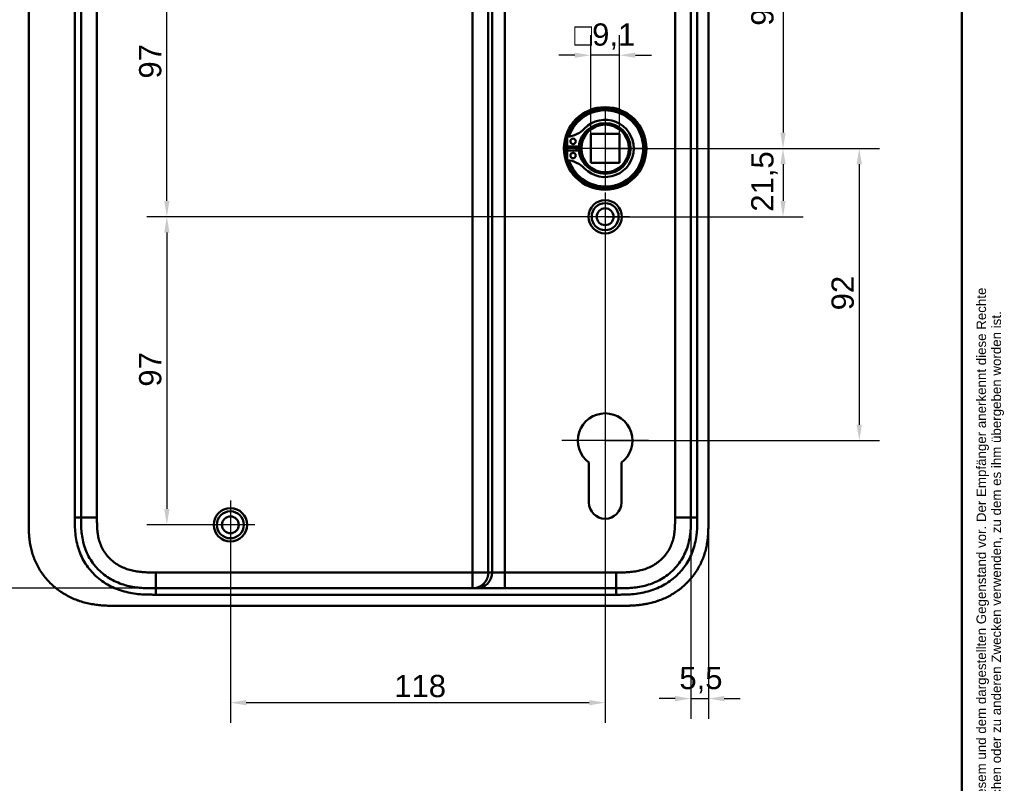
# Model space of a CAD drawing. Header units: millimetres. Extents: x 20 to 833, y 20 to 574.
# Tile 18 of 19: x 523 to 833, y 212 to 452. Entities that reach past the tile are written whole.
import ezdxf
from ezdxf.enums import TextEntityAlignment as Align

# ---------------------------------------------------------------- set-up
doc = ezdxf.new("R2010")
doc.units = ezdxf.units.MM
doc.header["$LTSCALE"] = 2
for name, color, linetype, lineweight in [('Bemaßungen(DIN)', 7, 'Continuous', 25), ('Mittelpunktmarkierung(DIN)', 7, 'Continuous', 25), ('Sichtbare Kanten(DIN)', 7, 'Continuous', 50), ('Sichtbare tangentiale Kanten(DIN)', 7, 'Continuous', 50), ('Skizziergeometrie(DIN)', 7, 'Continuous', 50), ('Symbole(DIN)', 7, 'Continuous', 25)]:
    doc.layers.add(name, color=color, linetype=linetype, lineweight=lineweight)
doc.styles.add('Aktuell-DIN', font='arial.ttf')
doc.styles.add('STANDARD-DIN~0', font='arial.ttf')
doc.styles.add('Textstil10', font='arial.ttf')
doc.styles.add('Textstil41', font='arial.ttf', dxfattribs={"width": 0.8})
doc.styles.add('Textstil83', font='arial.ttf', dxfattribs={"width": 0.8})
doc.dimstyles.new('CAD-LAN', dxfattribs={"dimscale": 2, "dimtxt": 3.5, "dimasz": 2.5, "dimexe": 3.175, "dimexo": 0, "dimgap": 0.8, "dimtad": 1, "dimrnd": 1e-08, "dimtxsty": 'STANDARD-DIN~0', "dimcen": 0.09, "dimdle": 10, "dimclrd": 250, "dimclre": 250, "dimclrt": 250, "dimadec": 0, "dimazin": 2, "dimtfac": 1, "dimtmove": 0, "dimatfit": 3, "dimfxl": 1, "dimtolj": 1, "dimtzin": 0, "dimlwd": 25, "dimlwe": 25, "dimarcsym": 0})

# ---------------------------------------------------------------- blocks, each defined once
blk = doc.blocks.new('Ränder Standardrahmen')
at = {"layer": 'Skizziergeometrie(DIN)', "flags": 128}
blk.add_lwpolyline([(10, 10), (10, 287), (410, 287), (410, 10), (10, 10)], dxfattribs=at)
blk = doc.blocks.new('Schriftfelder Heusser')
at = {"layer": 'Symbole(DIN)', "color": 7, "insert": (293.33, 191.7), "char_height": 1.5, "width": 182.3003, "attachment_point": 1, "rotation": 90, "line_spacing_factor": 0.944221, "style": 'Aktuell-DIN'}
blk.add_mtext('\\fArial|b0|i0;\\H1.5000;Die Schlossfabrik Heusser AG ist Eigentümerin dieses Dokumentes und behält sich alle Rechte an diesem und dem dargestellten Gegenstand vor. Der Empfänger anerkennt diese Rechte\\Pund wird das Dokument nicht ohne schriftliche Ermächtigung der Eigentümerin Dritten zugänglich machen oder zu anderen Zwecken verwenden, zu dem es ihm übergeben worden ist.\\P ', dxfattribs=at)
at = {"layer": 'Symbole(DIN)', "color": 179, "true_color": 0x262659, "style": 'Textstil10'}
blk.add_attdef('ERSTELLUNGSDATUM_001', (217.04, 218.29), '', height=2, dxfattribs=at)
at = {"layer": 'Symbole(DIN)', "color": 179, "true_color": 0x262659}
for tag, height, style, p in [('AUTOR', 2.49, 'Aktuell-DIN', (240.03, 219.26)), ('KONTROLLDATUM', 2, 'Textstil10', (217.42, 215.04)), ('KONTROLLIERT_VON', 2, 'Textstil10', (239.98, 215.05))]:
    blk.add_attdef(tag, text='', height=height, dxfattribs=dict(at, style=style)).set_placement(p, align=Align.MIDDLE_LEFT)
at = {"layer": 'Symbole(DIN)', "color": 7, "style": 'Textstil83', "width": 0.8}
blk.add_attdef('Anfänglicher_Ansichtsmaßstab_001', (281.57, 213.34), '', height=2.3, dxfattribs=at)
at = {"layer": 'Symbole(DIN)', "color": 179, "true_color": 0x262659, "style": 'Textstil10'}
blk.add_attdef('PROJEKT', text='', height=2, dxfattribs=at).set_placement((217.77, 209.72), align=Align.BOTTOM_LEFT)
at = {"layer": 'Symbole(DIN)', "color": 7, "style": 'Textstil41', "width": 0.8}
blk.add_attdef('STATUS', text='', height=5, dxfattribs=at).set_placement((284.53, 195.86), align=Align.MIDDLE_CENTER)
blk = doc.blocks.new('*D8')
at = {"layer": 'Bemaßungen(DIN)', "color": 250, "linetype": 'Continuous', "lineweight": 25, "true_color": 0x3f3f3f, "transparency": 16777216}
for p, q in [((711.22, 507.18), (770.09, 507.18)), ((763.74, 502.18), (763.74, 416.68)), ((707.74, 411.68), (770.09, 411.68))]:
    blk.add_line(p, q, dxfattribs=at)
at = {"layer": 'Bemaßungen(DIN)', "color": 250, "linetype": 'Continuous', "true_color": 0x3f3f3f, "transparency": 16777216}
for points in [[(762.91, 502.18), (764.58, 502.18), (763.74, 507.18)], [(762.91, 416.68), (764.58, 416.68), (763.74, 411.68)]]:
    blk.add_solid(points, dxfattribs=at)
at = {"layer": 'Defpoints', "color": 0, "linetype": 'Continuous', "transparency": 16777216}
for p in [(711.22, 507.18), (707.74, 411.68), (763.74, 411.68)]:
    blk.add_point(p, dxfattribs=at)
at = {"layer": 'Bemaßungen(DIN)', "color": 250, "linetype": 'Continuous', "lineweight": 25, "true_color": 0x3f3f3f, "transparency": 16777216, "insert": (753.73, 450.31), "char_height": 7, "attachment_point": 1, "rotation": 90, "style": 'STANDARD-DIN~0'}
blk.add_mtext('\\A1;95,5', dxfattribs=at)
blk = doc.blocks.new('*D9')
at = {"layer": 'Bemaßungen(DIN)', "color": 250, "linetype": 'Continuous', "lineweight": 25, "true_color": 0x3f3f3f, "transparency": 16777216}
for p, q in [((707.74, 411.68), (770.09, 411.68)), ((763.74, 406.68), (763.74, 395.18)), ((707.74, 390.18), (770.09, 390.18))]:
    blk.add_line(p, q, dxfattribs=at)
at = {"layer": 'Bemaßungen(DIN)', "color": 250, "linetype": 'Continuous', "true_color": 0x3f3f3f, "transparency": 16777216}
for points in [[(762.91, 406.68), (764.58, 406.68), (763.74, 411.68)], [(762.91, 395.18), (764.58, 395.18), (763.74, 390.18)]]:
    blk.add_solid(points, dxfattribs=at)
at = {"layer": 'Defpoints', "color": 0, "linetype": 'Continuous', "transparency": 16777216}
for p in [(707.74, 411.68), (707.74, 390.18), (763.74, 390.18)]:
    blk.add_point(p, dxfattribs=at)
at = {"layer": 'Bemaßungen(DIN)', "color": 250, "linetype": 'Continuous', "lineweight": 25, "true_color": 0x3f3f3f, "transparency": 16777216, "insert": (753.73, 391.75), "char_height": 7, "attachment_point": 1, "rotation": 90, "style": 'STANDARD-DIN~0'}
blk.add_mtext('\\A1;21,5', dxfattribs=at)
blk = doc.blocks.new('*D10')
at = {"layer": 'Bemaßungen(DIN)', "color": 250, "linetype": 'Continuous', "lineweight": 25, "true_color": 0x3f3f3f, "transparency": 16777216}
for p, q in [((707.74, 411.68), (794.09, 411.68)), ((787.74, 406.68), (787.74, 324.68)), ((707.74, 319.68), (794.09, 319.68))]:
    blk.add_line(p, q, dxfattribs=at)
at = {"layer": 'Bemaßungen(DIN)', "color": 250, "linetype": 'Continuous', "true_color": 0x3f3f3f, "transparency": 16777216}
for points in [[(786.91, 406.68), (788.58, 406.68), (787.74, 411.68)], [(786.91, 324.68), (788.58, 324.68), (787.74, 319.68)]]:
    blk.add_solid(points, dxfattribs=at)
at = {"layer": 'Defpoints', "color": 0, "linetype": 'Continuous', "transparency": 16777216}
for p in [(707.74, 411.68), (707.74, 319.68), (787.74, 319.68)]:
    blk.add_point(p, dxfattribs=at)
at = {"layer": 'Bemaßungen(DIN)', "color": 250, "linetype": 'Continuous', "lineweight": 25, "true_color": 0x3f3f3f, "transparency": 16777216, "insert": (779, 360.7), "char_height": 7, "attachment_point": 1, "rotation": 90, "style": 'STANDARD-DIN~0'}
blk.add_mtext('\\A1;92', dxfattribs=at)
blk = doc.blocks.new('*D11')
at = {"layer": 'Bemaßungen(DIN)', "color": 250, "linetype": 'Continuous', "lineweight": 25, "true_color": 0x3f3f3f, "transparency": 16777216}
for p, q in [((589.74, 487.18), (563.39, 487.18)), ((569.74, 395.18), (569.74, 482.18)), ((707.74, 390.18), (563.39, 390.18))]:
    blk.add_line(p, q, dxfattribs=at)
at = {"layer": 'Bemaßungen(DIN)', "color": 250, "linetype": 'Continuous', "true_color": 0x3f3f3f, "transparency": 16777216}
for points in [[(568.91, 482.18), (570.58, 482.18), (569.74, 487.18)], [(568.91, 395.18), (570.58, 395.18), (569.74, 390.18)]]:
    blk.add_solid(points, dxfattribs=at)
at = {"layer": 'Defpoints', "color": 0, "linetype": 'Continuous', "transparency": 16777216}
for p in [(569.74, 487.18), (589.74, 487.18), (707.74, 390.18)]:
    blk.add_point(p, dxfattribs=at)
at = {"layer": 'Bemaßungen(DIN)', "color": 250, "linetype": 'Continuous', "lineweight": 25, "true_color": 0x3f3f3f, "transparency": 16777216, "insert": (561, 433.67), "char_height": 7, "attachment_point": 1, "rotation": 90, "style": 'STANDARD-DIN~0'}
blk.add_mtext('\\A1;97', dxfattribs=at)
blk = doc.blocks.new('*D12')
at = {"layer": 'Bemaßungen(DIN)', "color": 250, "linetype": 'Continuous', "lineweight": 25, "true_color": 0x3f3f3f, "transparency": 16777216}
for p, q in [((707.74, 390.18), (563.39, 390.18)), ((569.74, 385.18), (569.74, 298.18)), ((589.74, 293.18), (563.39, 293.18))]:
    blk.add_line(p, q, dxfattribs=at)
at = {"layer": 'Bemaßungen(DIN)', "color": 250, "linetype": 'Continuous', "true_color": 0x3f3f3f, "transparency": 16777216}
for points in [[(568.91, 385.18), (570.58, 385.18), (569.74, 390.18)], [(568.91, 298.18), (570.58, 298.18), (569.74, 293.18)]]:
    blk.add_solid(points, dxfattribs=at)
at = {"layer": 'Defpoints', "color": 0, "linetype": 'Continuous', "transparency": 16777216}
for p in [(707.74, 390.18), (569.74, 293.18), (589.74, 293.18)]:
    blk.add_point(p, dxfattribs=at)
at = {"layer": 'Bemaßungen(DIN)', "color": 250, "linetype": 'Continuous', "lineweight": 25, "true_color": 0x3f3f3f, "transparency": 16777216, "insert": (561, 336.67), "char_height": 7, "attachment_point": 1, "rotation": 90, "style": 'STANDARD-DIN~0'}
blk.add_mtext('\\A1;97', dxfattribs=at)
blk = doc.blocks.new('*D13')
at = {"layer": 'Bemaßungen(DIN)', "color": 250, "linetype": 'Continuous', "lineweight": 25, "true_color": 0x3f3f3f, "transparency": 16777216}
for p, q in [((707.74, 382.53), (707.74, 230.83)), ((589.74, 285.53), (589.74, 230.83)), ((702.74, 237.18), (594.74, 237.18))]:
    blk.add_line(p, q, dxfattribs=at)
at = {"layer": 'Bemaßungen(DIN)', "color": 250, "linetype": 'Continuous', "true_color": 0x3f3f3f, "transparency": 16777216}
for points in [[(594.74, 238.01), (594.74, 236.35), (589.74, 237.18)], [(702.74, 238.01), (702.74, 236.35), (707.74, 237.18)]]:
    blk.add_solid(points, dxfattribs=at)
at = {"layer": 'Defpoints', "color": 0, "linetype": 'Continuous', "transparency": 16777216}
for p in [(707.74, 382.53), (589.74, 285.53), (589.74, 237.18)]:
    blk.add_point(p, dxfattribs=at)
at = {"layer": 'Bemaßungen(DIN)', "color": 250, "linetype": 'Continuous', "lineweight": 25, "true_color": 0x3f3f3f, "transparency": 16777216, "insert": (641.33, 245.93), "char_height": 7, "attachment_point": 1, "style": 'STANDARD-DIN~0'}
blk.add_mtext('\\A1;118', dxfattribs=at)
blk = doc.blocks.new('*D15')
at = {"layer": 'Bemaßungen(DIN)', "color": 250, "linetype": 'Continuous', "lineweight": 25, "true_color": 0x3f3f3f, "transparency": 16777216}
for p, q in [((734.74, 295.47), (734.74, 232.12)), ((740.24, 294.47), (740.24, 232.12)), ((729.74, 238.47), (724.74, 238.47)), ((734.74, 238.47), (740.24, 238.47)), ((745.24, 238.47), (750.24, 238.47))]:
    blk.add_line(p, q, dxfattribs=at)
at = {"layer": 'Bemaßungen(DIN)', "color": 250, "linetype": 'Continuous', "true_color": 0x3f3f3f, "transparency": 16777216}
for points in [[(729.74, 239.3), (729.74, 237.63), (734.74, 238.47)], [(745.24, 239.3), (745.24, 237.63), (740.24, 238.47)]]:
    blk.add_solid(points, dxfattribs=at)
at = {"layer": 'Defpoints', "color": 0, "linetype": 'Continuous', "transparency": 16777216}
for p in [(734.74, 295.47), (740.24, 294.47), (740.24, 238.47)]:
    blk.add_point(p, dxfattribs=at)
at = {"layer": 'Bemaßungen(DIN)', "color": 250, "linetype": 'Continuous', "lineweight": 25, "true_color": 0x3f3f3f, "transparency": 16777216, "insert": (731.1, 248.45), "char_height": 7, "attachment_point": 1, "style": 'STANDARD-DIN~0'}
blk.add_mtext('\\A1;5,5', dxfattribs=at)
blk = doc.blocks.new('*D16')
at = {"layer": 'Bemaßungen(DIN)', "color": 250, "linetype": 'Continuous', "lineweight": 25, "true_color": 0x3f3f3f, "transparency": 16777216}
for p, q in [((566.28, 507.18), (479.93, 507.18)), ((486.28, 502.18), (486.28, 278.18)), ((566.28, 273.18), (479.93, 273.18))]:
    blk.add_line(p, q, dxfattribs=at)
at = {"layer": 'Bemaßungen(DIN)', "color": 250, "linetype": 'Continuous', "true_color": 0x3f3f3f, "transparency": 16777216}
for points in [[(485.45, 502.18), (487.12, 502.18), (486.28, 507.18)], [(485.45, 278.18), (487.12, 278.18), (486.28, 273.18)]]:
    blk.add_solid(points, dxfattribs=at)
at = {"layer": 'Defpoints', "color": 0, "linetype": 'Continuous', "transparency": 16777216}
for p in [(566.28, 507.18), (486.28, 273.18), (566.28, 273.18)]:
    blk.add_point(p, dxfattribs=at)
at = {"layer": 'Bemaßungen(DIN)', "color": 250, "linetype": 'Continuous', "lineweight": 25, "true_color": 0x3f3f3f, "transparency": 16777216, "insert": (477.53, 382.4), "char_height": 7, "attachment_point": 1, "rotation": 90, "style": 'STANDARD-DIN~0'}
blk.add_mtext('\\A1;234', dxfattribs=at)
blk = doc.blocks.new('*D18')
at = {"layer": 'Bemaßungen(DIN)', "color": 250, "linetype": 'Continuous', "lineweight": 25, "true_color": 0x3f3f3f, "transparency": 16777216}
for p, q in [((703.19, 416.23), (703.19, 447.38)), ((712.29, 416.23), (712.29, 447.38)), ((698.19, 441.03), (693.19, 441.03)), ((712.29, 441.03), (703.19, 441.03)), ((717.29, 441.03), (722.29, 441.03))]:
    blk.add_line(p, q, dxfattribs=at)
at = {"layer": 'Bemaßungen(DIN)', "color": 250, "linetype": 'Continuous', "true_color": 0x3f3f3f, "transparency": 16777216}
for points in [[(698.19, 441.86), (698.19, 440.19), (703.19, 441.03)], [(717.29, 441.86), (717.29, 440.19), (712.29, 441.03)]]:
    blk.add_solid(points, dxfattribs=at)
at = {"layer": 'Defpoints', "color": 0, "linetype": 'Continuous', "transparency": 16777216}
for p in [(703.19, 441.03), (703.19, 416.23), (712.29, 416.23)]:
    blk.add_point(p, dxfattribs=at)
at = {"layer": 'Bemaßungen(DIN)', "color": 250, "linetype": 'Continuous', "lineweight": 25, "true_color": 0x3f3f3f, "transparency": 16777216, "insert": (697.98, 451.04), "char_height": 7, "attachment_point": 1, "style": 'STANDARD-DIN~0'}
blk.add_mtext('\\A1;\\fAIGDT|b0|i0;\\H7.0000;o\\fArial|b0|i0;\\H7.0000;9,1', dxfattribs=at)

msp = doc.modelspace()

# ---------------------------------------------------------------- linework, layer by layer
at = {"layer": 'Mittelpunktmarkierung(DIN)', "linetype": 'Continuous'}
for p, q in [((707.744, 424.181), (707.744, 399.181)), ((720.244, 411.681), (695.244, 411.681)), ((707.744, 397.831), (707.744, 382.531)), ((715.394, 390.181), (700.094, 390.181)), ((707.744, 333.281), (707.744, 309.681)), ((721.344, 319.681), (694.144, 319.681)), ((589.744, 300.831), (589.744, 285.531)), ((597.394, 293.181), (582.094, 293.181))]:
    msp.add_line(p, q, dxfattribs=at)
at = {"layer": 'Sichtbare Kanten(DIN)'}
for p, q in [((526.244, 485.897), (526.244, 294.425)), ((740.244, 294.466), (740.244, 485.897)), ((712.294, 416.231), (703.194, 416.231)), ((703.194, 407.131), (703.194, 416.231)), ((712.294, 416.231), (712.294, 407.131)), ((695.786, 412.298), (695.786, 415.322)), ((699.486, 412.298), (695.786, 412.298)), ((695.786, 411.065), (699.486, 411.065)), ((695.786, 408.041), (695.786, 411.065)), ((712.294, 407.131), (703.194, 407.131)), ((702.644, 300.182), (702.644, 312.757)), ((712.844, 312.757), (712.844, 300.182)), ((665.971, 273.182), (566.282, 273.182)), ((667.147, 273.182), (665.971, 273.182)), ((676.114, 273.182), (667.147, 273.182)), ((711.206, 273.182), (676.114, 273.182)), ((711.217, 273.182), (711.206, 273.182)), ((553.723, 267.681), (712.205, 267.681))]:
    msp.add_line(p, q, dxfattribs=at)
for centre, radius in [((707.744, 411.681), 13), ((707.744, 411.681), 12.5), ((707.744, 411.681), 8), ((707.744, 411.681), 7.5), ((697.636, 413.913), 0.85), ((697.636, 409.45), 0.85), ((707.744, 390.181), 5.25), ((707.744, 390.181), 4.25), ((707.744, 390.181), 2.65), ((589.744, 293.181), 5.25), ((589.744, 293.181), 4.25), ((589.744, 293.181), 2.65)]:
    msp.add_circle(centre, radius, dxfattribs=at)
for centre, radius, start, end in [((707.744, 411.681), 12, 198.17213, 161.82787), ((707.744, 411.681), 9.017, 224.1409, 135.8591), ((695.046, 424.004), 8.678, 274.96705, 315.8591), ((707.01, 411.681), 7.55, 125.6871, 175.31499), ((707.744, 411.681), 12, 175.21102, 184.78898), ((707.744, 411.681), 9, 176.0711, 183.9289), ((707.744, 411.681), 8.2, 153.63056, 206.36944), ((707.01, 411.681), 7.55, 184.68501, 234.3129), ((695.046, 399.359), 8.678, 44.1409, 85.03295), ((707.744, 319.681), 8.6, 306.37412, 233.63044), ((707.744, 300.182), 5.1, 180, 0)]:
    msp.add_arc(centre, radius, start, end, dxfattribs=at)
for points in [[(542.744, 295.466), (542.744, 390.181), (542.744, 484.897)], [(734.744, 484.897), (734.744, 390.181), (734.744, 295.466)]]:
    msp.add_open_spline(points, degree=2, dxfattribs=at)
for points, knots in [([(566.282, 273.182), (565.299, 273.182), (564.315, 273.182), (563.321, 273.217), (562.972, 273.229), (562.631, 273.245), (562.277, 273.266), (561.525, 273.312), (560.811, 273.378), (560.087, 273.473), (559.327, 273.574), (558.576, 273.706), (557.829, 273.876), (557.048, 274.054), (556.278, 274.272), (555.521, 274.534), (554.744, 274.804), (553.982, 275.119), (553.244, 275.482), (552.494, 275.849), (551.767, 276.265), (551.072, 276.727), (550.37, 277.193), (549.698, 277.707), (549.067, 278.262), (548.909, 278.401), (548.752, 278.544), (548.598, 278.69), (548.134, 279.128), (547.693, 279.59), (547.279, 280.073), (546.725, 280.719), (546.217, 281.404), (545.762, 282.121), (545.309, 282.834), (544.906, 283.581), (544.559, 284.351), (544.237, 285.063), (543.962, 285.795), (543.731, 286.552), (543.716, 286.602), (543.701, 286.652), (543.686, 286.701), (543.459, 287.464), (543.278, 288.249), (543.141, 289.046), (543.009, 289.807), (542.919, 290.563), (542.858, 291.334), (542.801, 292.051), (542.772, 292.727), (542.757, 293.497), (542.744, 294.183), (542.744, 294.824), (542.744, 295.466)], [0.0000001, 0.0000001, 0.0000001, 0.0000001, 0.2950702, 0.2950702, 0.2950702, 0.3985893, 0.3985893, 0.3985893, 0.6181101, 0.6181101, 0.6181101, 0.8486648, 0.8486648, 0.8486648, 1.0894436, 1.0894436, 1.0894436, 1.3368527, 1.3368527, 1.3368527, 1.5877596, 1.5877596, 1.5877596, 1.8409496, 1.8409496, 1.8409496, 1.9045637, 1.9045637, 1.9045637, 2.0957547, 2.0957547, 2.0957547, 2.3511498, 2.3511498, 2.3511498, 2.6054898, 2.6054898, 2.6054898, 2.840499, 2.840499, 2.840499, 2.85612, 2.85612, 2.85612, 3.0996016, 3.0996016, 3.0996016, 3.3323228, 3.3323228, 3.3323228, 3.5487727, 3.5487727, 3.5487727, 3.7412916, 3.7412916, 3.7412916, 3.7412916]), ([(734.744, 295.466), (734.744, 294.838), (734.744, 294.191), (734.731, 293.542), (734.718, 292.82), (734.689, 292.097), (734.633, 291.382), (734.573, 290.605), (734.483, 289.837), (734.352, 289.076), (734.217, 288.284), (734.038, 287.498), (733.804, 286.708), (733.569, 285.915), (733.279, 285.128), (732.935, 284.363), (732.588, 283.594), (732.186, 282.847), (731.731, 282.129), (731.278, 281.414), (730.771, 280.729), (730.216, 280.081), (729.666, 279.439), (729.066, 278.831), (728.43, 278.27), (727.794, 277.71), (727.125, 277.198), (726.425, 276.733), (725.731, 276.271), (725.006, 275.856), (724.254, 275.486), (723.518, 275.125), (722.756, 274.808), (721.974, 274.537), (721.219, 274.275), (720.445, 274.055), (719.662, 273.877), (718.914, 273.706), (718.158, 273.573), (717.394, 273.473), (716.671, 273.377), (715.941, 273.31), (715.21, 273.266), (714.52, 273.224), (713.828, 273.203), (713.141, 273.192), (712.492, 273.182), (711.847, 273.182), (711.217, 273.182)], [0, 0, 0, 0, 0.2003325, 0.2003325, 0.2003325, 0.4234176, 0.4234176, 0.4234176, 0.6661657, 0.6661657, 0.6661657, 0.9187023, 0.9187023, 0.9187023, 1.172126, 1.172126, 1.172126, 1.4268172, 1.4268172, 1.4268172, 1.6807052, 1.6807052, 1.6807052, 1.9319886, 1.9319886, 1.9319886, 2.1833195, 2.1833195, 2.1833195, 2.4328707, 2.4328707, 2.4328707, 2.6767608, 2.6767608, 2.6767608, 2.9119278, 2.9119278, 2.9119278, 3.1363716, 3.1363716, 3.1363716, 3.3491044, 3.3491044, 3.3491044, 3.549929, 3.549929, 3.549929, 3.7401511, 3.7401511, 3.7401511, 3.7401511]), ([(526.244, 294.383), (526.244, 293.843), (526.245, 292.727), (526.28, 291.306), (526.362, 289.845), (526.473, 288.669), (526.682, 287.195), (526.91, 286.016), (527.281, 284.55), (527.648, 283.386), (528.201, 281.953), (528.717, 280.826), (529.456, 279.453), (530.12, 278.386), (531.039, 277.101), (531.843, 276.116), (532.927, 274.946), (533.856, 274.062), (535.084, 273.03), (536.118, 272.265), (537.465, 271.391), (538.582, 270.759), (540.02, 270.056), (541.198, 269.564), (542.697, 269.037), (543.913, 268.685), (545.445, 268.33), (546.677, 268.11), (548.216, 267.908), (549.446, 267.8), (550.973, 267.718), (552.3, 267.686), (553.312, 267.682), (553.723, 267.681)], [-0.99797722, -0.99797722, -0.99797722, -0.99797722, -0.95833335, -0.91666671, -0.89583339, -0.85416674, -0.83333342, -0.79166678, -0.77083345, -0.72916681, -0.70833349, -0.66666684, -0.64583352, -0.60416687, -0.58333355, -0.54166691, -0.52083358, -0.47916694, -0.45833362, -0.41666697, -0.39583365, -0.354167, -0.33333368, -0.29166704, -0.27083371, -0.22916707, -0.20833375, -0.1666671, -0.14583378, -0.10416714, -0.08333381, -0.04166717, -0.01304212, -0.01304212, -0.01304212, -0.01304212]), ([(712.205, 267.681), (712.803, 267.681), (713.854, 267.682), (715.065, 267.707), (715.977, 267.742), (716.587, 267.775), (717.35, 267.829), (717.961, 267.884), (718.724, 267.967), (719.335, 268.047), (720.249, 268.188), (721.161, 268.358), (722.518, 268.671), (723.711, 269.012), (725.178, 269.521), (726.328, 269.995), (727.729, 270.668), (728.819, 271.271), (730.134, 272.104), (731.145, 272.832), (732.352, 273.815), (733.27, 274.66), (734.351, 275.783), (735.159, 276.735), (736.093, 277.984), (736.777, 279.029), (737.548, 280.387), (738.094, 281.512), (738.686, 282.956), (739.086, 284.139), (739.493, 285.642), (739.748, 286.859), (739.959, 288.237), (740.061, 289.157), (740.136, 290.075), (740.174, 290.687), (740.208, 291.45), (740.225, 292.059), (740.238, 292.815), (740.244, 293.569), (740.244, 294.167), (740.244, 294.466)], [-0.99999787, -0.99999787, -0.99999787, -0.99999787, -0.95833168, -0.92708204, -0.9166655, -0.89583241, -0.88541586, -0.86458277, -0.85416622, -0.83333313, -0.82291658, -0.79166695, -0.77083385, -0.72916767, -0.70833458, -0.66666839, -0.6458353, -0.60416912, -0.58333603, -0.54166984, -0.52083675, -0.47917057, -0.45833747, -0.41667129, -0.3958382, -0.35417201, -0.33333892, -0.29167274, -0.27083965, -0.22917346, -0.20834037, -0.16667419, -0.14584109, -0.11459146, -0.10417491, -0.08334182, -0.07292527, -0.05209218, -0.04167563, -0.02084254, -0.00000945, -0.00000945, -0.00000945, -0.00000945])]:
    msp.add_open_spline(points, degree=3, knots=knots, dxfattribs=at)
at = {"layer": 'Sichtbare tangentiale Kanten(DIN)'}
for p, q in [((665.971, 502.181), (665.971, 278.182)), ((670.953, 278.182), (670.952, 502.181)), ((672.129, 502.181), (672.129, 278.182)), ((676.114, 278.182), (676.114, 502.181)), ((540.744, 295.466), (542.744, 295.466)), ((547.744, 295.466), (542.744, 295.466)), ((734.744, 295.466), (729.744, 295.466)), ((734.744, 295.466), (736.744, 295.466)), ((665.971, 278.182), (566.282, 278.182)), ((566.282, 278.182), (566.282, 273.182)), ((665.971, 273.182), (665.971, 278.182)), ((665.971, 278.182), (670.953, 278.182)), ((672.129, 278.182), (670.953, 278.182)), ((676.114, 278.182), (672.129, 278.182)), ((711.217, 278.182), (676.114, 278.182)), ((676.114, 273.182), (676.114, 278.182)), ((711.217, 273.182), (711.217, 278.182)), ((566.282, 273.182), (566.282, 271.182)), ((711.206, 273.182), (711.206, 271.182))]:
    msp.add_line(p, q, dxfattribs=at)
for points, degree in [([(540.744, 295.466), (540.744, 358.61), (540.744, 421.753), (540.744, 484.897)], 3), ([(547.744, 295.466), (547.744, 358.61), (547.744, 421.753), (547.744, 484.897)], 3), ([(729.744, 484.897), (729.744, 421.753), (729.744, 358.61), (729.744, 295.466)], 3), ([(736.744, 484.897), (736.744, 421.753), (736.744, 358.61), (736.744, 295.466)], 3), ([(670.953, 278.182), (670.953, 278.078), (670.947, 277.872), (670.924, 277.567), (670.863, 277.17), (670.74, 276.69), (670.572, 276.23), (670.361, 275.792), (670.111, 275.379), (669.824, 274.994), (669.501, 274.638), (669.147, 274.315), (668.763, 274.026), (668.351, 273.775), (667.915, 273.564), (667.457, 273.395), (666.979, 273.271), (666.583, 273.21), (666.279, 273.187), (666.074, 273.182), (665.971, 273.182)], 5), ([(667.147, 273.182), (669.898, 273.182), (672.129, 275.42), (672.129, 278.182)], 3), ([(711.206, 271.182), (662.898, 271.182), (614.59, 271.182), (566.282, 271.182)], 3)]:
    msp.add_open_spline(points, degree=degree, dxfattribs=at)
for points, knots in [([(566.282, 271.182), (566.065, 271.182), (565.848, 271.182), (565.631, 271.182), (565.431, 271.182), (565.23, 271.183), (565.03, 271.185), (564.929, 271.185), (564.829, 271.186), (564.729, 271.187), (564.434, 271.19), (564.14, 271.194), (563.826, 271.202), (563.818, 271.202), (563.811, 271.202), (563.804, 271.202), (562.92, 271.223), (562.121, 271.263), (561.313, 271.331), (561.298, 271.332), (561.284, 271.333), (561.269, 271.334), (560.447, 271.404), (559.618, 271.506), (558.795, 271.646), (558.787, 271.648), (558.779, 271.649), (558.771, 271.65), (557.944, 271.792), (557.121, 271.972), (556.309, 272.196), (556.303, 272.198), (556.296, 272.2), (556.29, 272.201), (554.651, 272.655), (553.049, 273.293), (551.575, 274.092), (550.096, 274.895), (548.679, 275.899), (547.433, 277.042), (546.196, 278.176), (545.087, 279.484), (544.176, 280.889), (543.268, 282.289), (542.53, 283.824), (541.994, 285.417), (541.993, 285.421), (541.992, 285.425), (541.99, 285.429), (541.722, 286.229), (541.502, 287.05), (541.329, 287.872), (541.328, 287.879), (541.326, 287.886), (541.325, 287.892), (541.153, 288.717), (541.025, 289.556), (540.937, 290.386), (540.936, 290.4), (540.934, 290.414), (540.933, 290.427), (540.847, 291.246), (540.797, 292.063), (540.77, 292.939), (540.77, 292.952), (540.77, 292.964), (540.769, 292.977), (540.744, 293.831), (540.744, 294.648), (540.744, 295.466)], [0, 0, 0, 0, 0.0650777, 0.0650777, 0.0650777, 0.1252827, 0.1252827, 0.1252827, 0.1553853, 0.1553853, 0.1553853, 0.2436568, 0.2436568, 0.2436568, 0.2456929, 0.2456929, 0.2456929, 0.4930009, 0.4930009, 0.4930009, 0.4974115, 0.4974115, 0.4974115, 0.7489081, 0.7489081, 0.7489081, 0.7513214, 0.7513214, 0.7513214, 1.0041321, 1.0041321, 1.0041321, 1.0061267, 1.0061267, 1.0061267, 1.5162149, 1.5162149, 1.5162149, 2.0281718, 2.0281718, 2.0281718, 2.5361223, 2.5361223, 2.5361223, 3.0426859, 3.0426859, 3.0426859, 3.0439753, 3.0439753, 3.0439753, 3.2980943, 3.2980943, 3.2980943, 3.3001636, 3.3001636, 3.3001636, 3.5548437, 3.5548437, 3.5548437, 3.5590862, 3.5590862, 3.5590862, 3.8104505, 3.8104505, 3.8104505, 3.8140929, 3.8140929, 3.8140929, 4.0593758, 4.0593758, 4.0593758, 4.0593758]), ([(566.282, 278.182), (566.041, 278.182), (565.8, 278.182), (565.559, 278.182), (565.485, 278.182), (565.411, 278.182), (565.336, 278.183), (565.262, 278.183), (565.187, 278.183), (565.113, 278.184), (564.964, 278.185), (564.815, 278.186), (564.666, 278.188), (564.592, 278.189), (564.517, 278.19), (564.443, 278.191), (564.289, 278.193), (564.135, 278.196), (563.981, 278.2), (563.904, 278.202), (563.827, 278.204), (563.75, 278.206), (563.673, 278.208), (563.597, 278.21), (563.516, 278.213), (563.203, 278.224), (562.906, 278.237), (562.597, 278.256), (562.59, 278.256), (562.583, 278.257), (562.576, 278.257), (561.955, 278.295), (561.361, 278.349), (560.765, 278.427), (560.756, 278.429), (560.747, 278.43), (560.738, 278.431), (560.136, 278.511), (559.542, 278.614), (558.951, 278.748), (558.946, 278.75), (558.941, 278.751), (558.935, 278.752), (558.338, 278.888), (557.744, 279.056), (557.166, 279.256), (557.163, 279.257), (557.16, 279.258), (557.156, 279.259), (556.574, 279.461), (555.998, 279.7), (555.443, 279.972), (554.89, 280.243), (554.35, 280.552), (553.836, 280.893), (553.323, 281.233), (552.831, 281.61), (552.369, 282.017), (551.909, 282.422), (551.474, 282.862), (551.075, 283.327), (550.677, 283.791), (550.31, 284.286), (549.982, 284.802), (549.657, 285.314), (549.366, 285.854), (549.117, 286.406), (548.867, 286.958), (548.656, 287.532), (548.483, 288.112), (548.481, 288.116), (548.48, 288.121), (548.479, 288.125), (548.307, 288.704), (548.172, 289.296), (548.069, 289.891), (548.067, 289.899), (548.066, 289.908), (548.064, 289.916), (547.962, 290.514), (547.89, 291.116), (547.841, 291.743), (547.841, 291.75), (547.84, 291.757), (547.84, 291.765), (547.815, 292.076), (547.798, 292.378), (547.785, 292.687), (547.771, 293.005), (547.761, 293.321), (547.755, 293.636), (547.743, 294.248), (547.743, 294.858), (547.744, 295.466)], [0, 0, 0, 0, 0.0722696, 0.0722696, 0.0722696, 0.0946026, 0.0946026, 0.0946026, 0.1169355, 0.1169355, 0.1169355, 0.1616015, 0.1616015, 0.1616015, 0.1839344, 0.1839344, 0.1839344, 0.2301086, 0.2301086, 0.2301086, 0.2531957, 0.2531957, 0.2531957, 0.2762828, 0.2762828, 0.2762828, 0.3665177, 0.3665177, 0.3665177, 0.3686312, 0.3686312, 0.3686312, 0.550067, 0.550067, 0.550067, 0.5527949, 0.5527949, 0.5527949, 0.7354684, 0.7354684, 0.7354684, 0.7370926, 0.7370926, 0.7370926, 0.9217286, 0.9217286, 0.9217286, 0.9228081, 0.9228081, 0.9228081, 1.1089822, 1.1089822, 1.1089822, 1.2946981, 1.2946981, 1.2946981, 1.479922, 1.479922, 1.479922, 1.6644007, 1.6644007, 1.6644007, 1.8485383, 1.8485383, 1.8485383, 2.0316869, 2.0316869, 2.0316869, 2.2147673, 2.2147673, 2.2147673, 2.2161124, 2.2161124, 2.2161124, 2.3988762, 2.3988762, 2.3988762, 2.4015167, 2.4015167, 2.4015167, 2.5852125, 2.5852125, 2.5852125, 2.5873796, 2.5873796, 2.5873796, 2.6788906, 2.6788906, 2.6788906, 2.7730035, 2.7730035, 2.7730035, 2.9555672, 2.9555672, 2.9555672, 2.9555672]), ([(729.744, 295.466), (729.744, 295.225), (729.744, 294.984), (729.743, 294.744), (729.743, 294.596), (729.742, 294.449), (729.741, 294.301), (729.74, 294.227), (729.74, 294.154), (729.739, 294.08), (729.738, 294.006), (729.737, 293.932), (729.736, 293.858), (729.735, 293.785), (729.734, 293.711), (729.732, 293.637), (729.727, 293.325), (729.718, 293.012), (729.704, 292.692), (729.69, 292.38), (729.672, 292.079), (729.648, 291.767), (729.648, 291.76), (729.647, 291.753), (729.647, 291.745), (729.598, 291.12), (729.526, 290.517), (729.424, 289.92), (729.423, 289.912), (729.421, 289.903), (729.42, 289.894), (729.317, 289.3), (729.182, 288.709), (729.01, 288.13), (729.009, 288.125), (729.008, 288.121), (729.006, 288.117), (728.834, 287.537), (728.623, 286.964), (728.374, 286.412), (728.125, 285.86), (727.835, 285.32), (727.509, 284.808), (727.183, 284.293), (726.817, 283.799), (726.42, 283.335), (726.022, 282.87), (725.586, 282.429), (725.126, 282.024), (724.665, 281.617), (724.173, 281.24), (723.661, 280.899), (723.148, 280.558), (722.609, 280.249), (722.056, 279.977), (721.502, 279.705), (720.926, 279.466), (720.344, 279.264), (720.341, 279.263), (720.338, 279.261), (720.334, 279.26), (719.757, 279.06), (719.164, 278.892), (718.567, 278.755), (718.562, 278.754), (718.557, 278.753), (718.551, 278.752), (717.961, 278.617), (717.367, 278.513), (716.766, 278.433), (716.757, 278.432), (716.748, 278.431), (716.739, 278.43), (716.143, 278.351), (715.55, 278.296), (714.929, 278.258), (714.922, 278.258), (714.915, 278.257), (714.908, 278.257), (714.6, 278.238), (714.302, 278.225), (713.998, 278.214), (713.686, 278.203), (713.374, 278.196), (713.064, 278.191), (712.446, 278.181), (711.831, 278.181), (711.217, 278.182)], [25.7770823, 25.7770823, 25.7770823, 25.7770823, 25.849294, 25.849294, 25.849294, 25.8935657, 25.8935657, 25.8935657, 25.9157016, 25.9157016, 25.9157016, 25.9378374, 25.9378374, 25.9378374, 25.9599655, 25.9599655, 25.9599655, 26.0535869, 26.0535869, 26.0535869, 26.1450369, 26.1450369, 26.1450369, 26.1472006, 26.1472006, 26.1472006, 26.3307735, 26.3307735, 26.3307735, 26.3334135, 26.3334135, 26.3334135, 26.51606, 26.51606, 26.51606, 26.517402, 26.517402, 26.517402, 26.7003585, 26.7003585, 26.7003585, 26.8833778, 26.8833778, 26.8833778, 27.0671072, 27.0671072, 27.0671072, 27.2517301, 27.2517301, 27.2517301, 27.4368267, 27.4368267, 27.4368267, 27.6224172, 27.6224172, 27.6224172, 27.808465, 27.808465, 27.808465, 27.8095391, 27.8095391, 27.8095391, 27.994055, 27.994055, 27.994055, 27.9956707, 27.9956707, 27.9956707, 28.1782318, 28.1782318, 28.1782318, 28.1809444, 28.1809444, 28.1809444, 28.3622733, 28.3622733, 28.3622733, 28.3643726, 28.3643726, 28.3643726, 28.4545574, 28.4545574, 28.4545574, 28.5472062, 28.5472062, 28.5472062, 28.7315244, 28.7315244, 28.7315244, 28.7315244]), ([(736.744, 295.466), (736.744, 295.344), (736.744, 295.223), (736.744, 295), (736.744, 294.899), (736.743, 294.697), (736.743, 294.595), (736.74, 293.989), (736.733, 293.483), (736.718, 292.977)], [0, 0, 0, 0, 0.036465, 0.036465, 0.06681715, 0.06681715, 0.0971693, 0.0971693, 0.24893004, 0.24893004, 0.24893004, 0.24893004]), ([(736.718, 292.977), (736.691, 292.064), (736.641, 291.246), (736.555, 290.428), (736.554, 290.414), (736.552, 290.4), (736.551, 290.386), (736.463, 289.556), (736.335, 288.717), (736.163, 287.892), (736.161, 287.886), (736.16, 287.879), (736.159, 287.872), (735.986, 287.05), (735.766, 286.229), (735.497, 285.429), (735.496, 285.425), (735.495, 285.421), (735.493, 285.417), (734.958, 283.824), (734.22, 282.289), (733.312, 280.889), (732.754, 280.03), (732.124, 279.206), (731.432, 278.435)], [0.24893, 0.24893, 0.24893, 0.24893, 0.5002953, 0.5002953, 0.5002953, 0.504539, 0.504539, 0.504539, 0.7592278, 0.7592278, 0.7592278, 0.7612971, 0.7612971, 0.7612971, 1.0154228, 1.0154228, 1.0154228, 1.0167125, 1.0167125, 1.0167125, 1.5232738, 1.5232738, 1.5232738, 1.833987, 1.833987, 1.833987, 1.833987]), ([(731.432, 278.435), (730.995, 277.946), (730.532, 277.48), (730.055, 277.042), (728.812, 275.901), (727.394, 274.896), (725.913, 274.092), (724.439, 273.293), (722.837, 272.655), (721.198, 272.201), (721.192, 272.2), (721.185, 272.198), (721.179, 272.196), (720.366, 271.972), (719.544, 271.792), (718.717, 271.65), (718.709, 271.649), (718.701, 271.648), (718.693, 271.646), (717.87, 271.506), (717.041, 271.405), (716.219, 271.334), (716.204, 271.333), (716.19, 271.332), (716.175, 271.331), (715.367, 271.263), (714.569, 271.224), (713.703, 271.203), (713.69, 271.202), (713.676, 271.202), (713.662, 271.202), (712.817, 271.182), (712.012, 271.181), (711.206, 271.182)], [0, 0, 0, 0, 0.1966986, 0.1966986, 0.1966986, 0.7091793, 0.7091793, 0.7091793, 1.2192662, 1.2192662, 1.2192662, 1.2212649, 1.2212649, 1.2212649, 1.4740697, 1.4740697, 1.4740697, 1.4764728, 1.4764728, 1.4764728, 1.7279774, 1.7279774, 1.7279774, 1.7323911, 1.7323911, 1.7323911, 1.9796936, 1.9796936, 1.9796936, 1.9835862, 1.9835862, 1.9835862, 2.2253803, 2.2253803, 2.2253803, 2.2253803])]:
    msp.add_open_spline(points, degree=3, knots=knots, dxfattribs=at)

# ---------------------------------------------------------------- block references
at = {"xscale": 2, "yscale": 2, "zscale": 2}
for name, p in [('Ränder Standardrahmen', (0, 0)), ('Schriftfelder Heusser', (238, -362.833))]:
    msp.add_blockref(name, p, dxfattribs=at)

# ---------------------------------------------------------------- dimensions: what is measured, and where the dimension line sits
at = {"layer": 'Bemaßungen(DIN)', "color": 250, "linetype": 'Continuous', "lineweight": 25, "true_color": 0x3f3f3f}
for base, p1, p2, angle, override, picture, middle in [((486.282, 273.182), (566.282, 507.181), (566.282, 273.182), 90, {"dimgap": 0.8, "dimdec": 2, "dimtol": 0, "dimlim": 0, "dimtp": 0, "dimtm": 0, "dimtdec": 2, "dimtofl": 0, "dimatfit": 1}, '*D16', (486.282, 390.181)), ((763.744, 411.681), (711.217, 507.181), (707.744, 411.681), 90, {"dimgap": 0.8, "dimdec": 2, "dimtol": 0, "dimlim": 0, "dimtp": 0, "dimtm": 0, "dimtdec": 2, "dimtofl": 0, "dimatfit": 1}, '*D8', (763.744, 459.431)), ((569.744, 487.181), (707.744, 390.181), (589.744, 487.181), 90, {"dimgap": 0.8, "dimdec": 2, "dimtol": 0, "dimlim": 0, "dimtp": 0, "dimtm": 0, "dimtdec": 2, "dimtofl": 0, "dimatfit": 1}, '*D11', (569.744, 438.681)), ((763.744, 390.181), (707.744, 411.681), (707.744, 390.181), 90, {"dimgap": 0.8, "dimdec": 2, "dimtol": 0, "dimlim": 0, "dimtp": 0, "dimtm": 0, "dimtdec": 2, "dimtofl": 0, "dimatfit": 1}, '*D9', (763.744, 400.931)), ((787.744, 319.681), (707.744, 411.681), (707.744, 319.681), 90, {"dimgap": 0.8, "dimdec": 2, "dimtol": 0, "dimlim": 0, "dimtp": 0, "dimtm": 0, "dimtdec": 2, "dimtofl": 0, "dimatfit": 1}, '*D10', (787.744, 365.681)), ((569.744, 293.181), (707.744, 390.181), (589.744, 293.181), 90, {"dimgap": 0.8, "dimdec": 2, "dimtol": 0, "dimlim": 0, "dimtp": 0, "dimtm": 0, "dimtdec": 2, "dimtofl": 0, "dimatfit": 1}, '*D12', (569.744, 341.681)), ((589.744, 237.181), (707.744, 382.531), (589.744, 285.531), 180, {"dimgap": 0.8, "dimdec": 2, "dimtol": 0, "dimlim": 0, "dimtp": 0, "dimtm": 0, "dimtdec": 2, "dimtofl": 0, "dimatfit": 1}, '*D13', (648.744, 237.181)), ((740.244, 238.466), (734.744, 295.466), (740.244, 294.466), 180, {"dimgap": 0.8, "dimdec": 2, "dimtol": 0, "dimlim": 0, "dimtp": 0, "dimtm": 0, "dimtdec": 2, "dimtofl": 1, "dimatfit": 1}, '*D15', (737.494, 238.466))]:
    dim = msp.add_linear_dim(base=base, p1=p1, p2=p2, angle=angle, dimstyle='CAD-LAN', override=override, dxfattribs=at)
    dim.commit()
    dim.dimension.update_dxf_attribs({"geometry": picture, "text_midpoint": middle, "dimtype": 160})
dim = msp.add_linear_dim(base=(703.194, 441.028), p1=(712.294, 416.231), p2=(703.194, 416.231), angle=180, text='\\fAIGDT|b0|i0;\\H7.0000;o\\fArial|b0|i0;\\H7.0000;<>', dimstyle='CAD-LAN', override={"dimgap": 0.8, "dimdec": 1, "dimtol": 0, "dimlim": 0, "dimtp": 0, "dimtm": 0, "dimtdec": 2, "dimtofl": 1, "dimatfit": 1}, dxfattribs=at)
dim.commit()
dim.dimension.update_dxf_attribs({"geometry": '*D18', "text_midpoint": (707.744, 441.028), "dimtype": 160})

doc.saveas('drawing.dxf')
